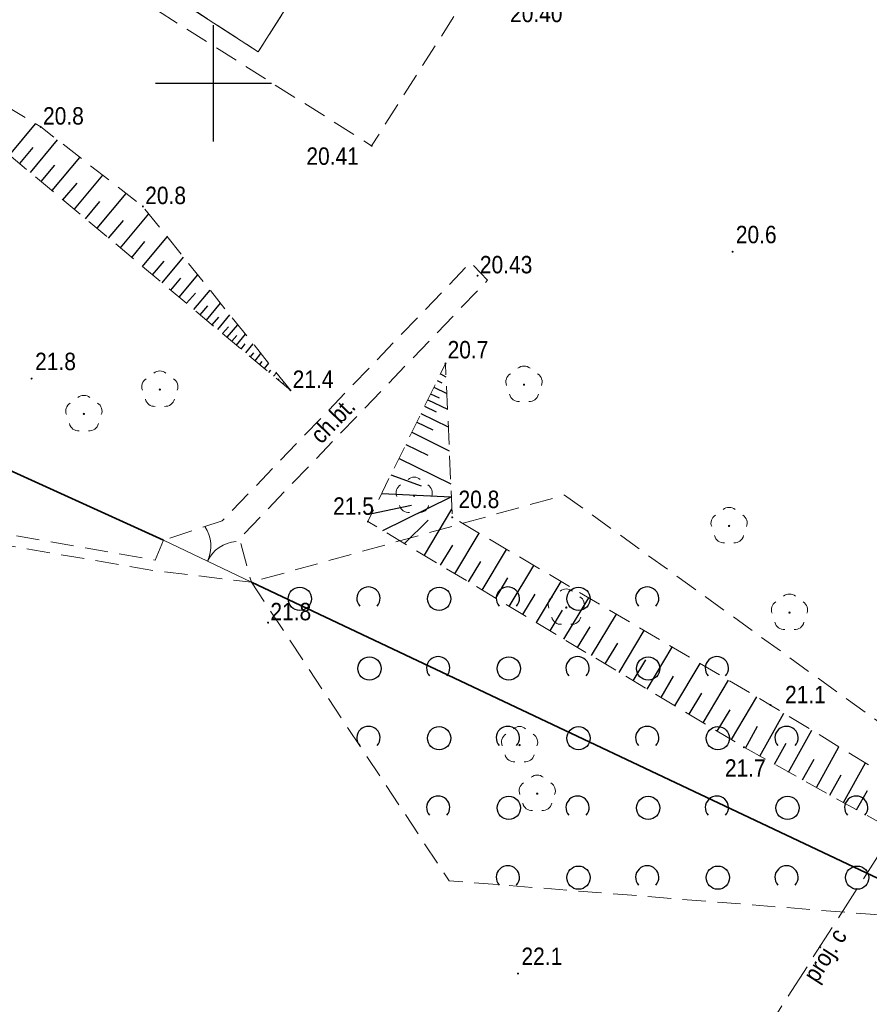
# Model space of a CAD drawing. Header units: metres. Extents: x 6530877 to 6534102, y 6042175 to 6045327.
# Tile 14 of 76: x 6532942 to 6532978, y 6044010 to 6044053. Entities that reach past the tile are written whole.
import ezdxf
from ezdxf.enums import TextEntityAlignment as Align

# ---------------------------------------------------------------- set-up
doc = ezdxf.new("R2010")
doc.units = ezdxf.units.M
doc.header["$MEASUREMENT"] = 0
for name, pattern in [('1.0_0.5', [1.5, 1, -0.5]), ('1.5_0.5', [2, 1.5, -0.5]), ('otob_500', [0])]:
    doc.linetypes.add(name, pattern=pattern)
doc.layers.get('0').update_dxf_attribs({"color": 2, "linetype": 'CONTINUOUS', "lineweight": 5})
for name, color, linetype in [('000 Inne (niezydentyfikowane)', 7, 'CONTINUOUS'), ('brama', 7, 'CONTINUOUS'), ('chodnik', 7, 'CONTINUOUS'), ('chodnik-Atr17', 7, 'CONTINUOUS'), ('drzewo liściaste', 7, 'CONTINUOUS'), ('inny obiekt komunikacyjny', 7, 'CONTINUOUS'), ('ogrodzenie trwałe', 7, 'CONTINUOUS'), ('pikieta naturalna', 7, 'CONTINUOUS'), ('pikieta naturalna-Atr2', 7, 'CONTINUOUS'), ('pikieta sztuczna', 7, 'CONTINUOUS'), ('pikieta sztuczna-Atr2', 7, 'CONTINUOUS'), ('przewód ciepłowniczy - ob. projektowany', 7, 'CONTINUOUS'), ('przewód ciepłowniczy - ob. projektowany-Atr1', 7, 'CONTINUOUS'), ('skarpa nieumocniona', 7, 'CONTINUOUS'), ('Wstawianie ramki sekcyjnej z opisem', 7, 'CONTINUOUS'), ('zadrzewienie  zakrzewienie', 7, 'CONTINUOUS')]:
    doc.layers.add(name, color=color, linetype=linetype)
doc.styles.get("Standard").update_dxf_attribs({"font": 'Working1250', "width": 0.75})
doc.linetypes.add('902-500', pattern='A,3.75,0,[1,ksztalty.shx,S=0.5,R=0,X=0,Y=0],3.75', length=7.5)

# ---------------------------------------------------------------- blocks, each defined once
blk = doc.blocks.new('OTZK1')
at = {"color": 0, "linetype": 'Continuous'}
blk.add_circle((0, 0), 0.5, dxfattribs=at)
blk = doc.blocks.new('OTZK2')
at = {"color": 0, "linetype": 'Continuous'}
blk.add_arc((0, 0), 0.5, 318.85, 221.162, dxfattribs=at)
blk = doc.blocks.new('PW01')
at = {"linetype": 'Continuous', "lineweight": 13}
h = blk.add_hatch(color=0, dxfattribs=at)
edge = h.paths.add_edge_path()
edge.add_arc((0, 0), 0.045, 0, 360)
blk = doc.blocks.new('OP021')
at = {"linetype": 'Continuous', "lineweight": 13}
h = blk.add_hatch(color=0, dxfattribs=at)
edge = h.paths.add_edge_path()
edge.add_arc((0, 0), 0.05, 0, 360)
at = {"color": 0, "linetype": 'Continuous', "lineweight": 13}
for centre, start, end in [((-0.38, 0.124), 121.308, 202.548), ((0, 0.4), 49.272, 130.728), ((0.38, 0.124), 337.452, 58.692), ((-0.235, -0.324), 193.221, 274.871), ((0.235, -0.324), 265.129, 346.779)]:
    blk.add_arc(centre, 0.4, start, end, dxfattribs=at)
blk = doc.blocks.new('OK02')
at = {"color": 0, "linetype": 'Continuous', "lineweight": 0}
for centre, start, end in [((-1.5, 0), 0, 60), ((1.5, 0), 120, 180)]:
    blk.add_arc(centre, 1.5, start, end, dxfattribs=at)
blk = doc.blocks.new('RAMKA500K')
at = {"color": 0}
for p, q in [((150, 47.5), (150, 52.5)), ((147.5, 50), (152.5, 50))]:
    blk.add_line(p, q, dxfattribs=at)

msp = doc.modelspace()

# ---------------------------------------------------------------- linework, layer by layer
at = {"layer": '000 Inne (niezydentyfikowane)', "color": 7, "linetype": 'Continuous', "lineweight": 25, "flags": 128}
for points in [[(6532941.21, 6044046.91), (6532942.33, 6044048.26)], [(6532942.12, 6044046.16), (6532943.29, 6044047.56)], [(6532941.66, 6044046.54), (6532942.24, 6044047.23)], [(6532943.05, 6044045.38), (6532944.25, 6044046.81)], [(6532942.58, 6044045.77), (6532943.17, 6044046.48)], [(6532944.01, 6044044.58), (6532945.23, 6044046.04)], [(6532943.52, 6044044.98), (6532944.13, 6044045.7)], [(6532944.99, 6044043.76), (6532946.24, 6044045.26)], [(6532944.49, 6044044.17), (6532945.11, 6044044.91)], [(6532945.99, 6044042.92), (6532947.22, 6044044.38)], [(6532945.48, 6044043.34), (6532946.12, 6044044.1)], [(6532946.95, 6044042.11), (6532948.01, 6044043.39)], [(6532946.48, 6044042.5), (6532947.05, 6044043.19)], [(6532947.79, 6044041.41), (6532948.71, 6044042.52)], [(6532947.38, 6044041.75), (6532947.88, 6044042.34)], [(6532948.52, 6044040.8), (6532949.32, 6044041.76)], [(6532948.16, 6044041.1), (6532948.6, 6044041.61)], [(6532948.84, 6044040.53), (6532949.22, 6044040.97)], [(6532949.15, 6044040.27), (6532949.85, 6044041.1)], [(6532949.43, 6044040.03), (6532949.76, 6044040.42)], [(6532949.7, 6044039.81), (6532950.3, 6044040.53)], [(6532949.95, 6044039.6), (6532950.23, 6044039.94)], [(6532950.18, 6044039.41), (6532950.7, 6044040.04)], [(6532950.39, 6044039.23), (6532950.64, 6044039.52)], [(6532950.59, 6044039.07), (6532951.05, 6044039.61)], [(6532950.79, 6044038.9), (6532951, 6044039.15)], [(6532950.99, 6044038.73), (6532951.38, 6044039.2)], [(6532951.19, 6044038.56), (6532951.37, 6044038.78)], [(6532951.39, 6044038.4), (6532951.71, 6044038.78)], [(6532951.59, 6044038.23), (6532951.73, 6044038.4)], [(6532951.79, 6044038.06), (6532952.04, 6044038.37)], [(6532951.99, 6044037.9), (6532952.1, 6044038.03)], [(6532952.19, 6044037.73), (6532952.38, 6044037.95)], [(6532952.39, 6044037.56), (6532952.47, 6044037.65)], [(6532952.59, 6044037.39), (6532952.71, 6044037.54)], [(6532959.77, 6044037.49), (6532960.01, 6044037.37)], [(6532952.79, 6044037.23), (6532952.83, 6044037.28)], [(6532952.99, 6044037.06), (6532953.04, 6044037.12)], [(6532959.63, 6044037.21), (6532959.83, 6044037.11)], [(6532953.19, 6044036.89), (6532953.2, 6044036.91)], [(6532959.35, 6044036.63), (6532959.71, 6044036.46)], [(6532959.49, 6044036.92), (6532960.05, 6044036.65)], [(6532959.09, 6044036.11), (6532959.59, 6044035.86)], [(6532959.23, 6044036.38), (6532960.08, 6044035.97)], [(6532958.93, 6044035.79), (6532960.11, 6044035.21)], [(6532958.75, 6044035.42), (6532959.44, 6044035.08)], [(6532958.54, 6044034.98), (6532960.15, 6044034.18)], [(6532958.28, 6044034.46), (6532959.23, 6044034)], [(6532957.99, 6044033.86), (6532960.22, 6044032.76)], [(6532957.64, 6044033.15), (6532958.94, 6044032.68)], [(6532957.25, 6044032.35), (6532960.24, 6044032.2)], [(6532957.29, 6044030.76), (6532960.24, 6044032.2)], [(6532956.82, 6044031.48), (6532958.53, 6044031.84)], [(6532959.08, 6044029.69), (6532960.26, 6044031.67)], [(6532958.23, 6044030.19), (6532959.24, 6044031.2)], [(6532960.39, 6044028.89), (6532961.44, 6044030.64)], [(6532959.78, 6044029.26), (6532960.3, 6044030.13)], [(6532961.57, 6044028.19), (6532962.62, 6044029.94)], [(6532960.98, 6044028.54), (6532961.51, 6044029.42)], [(6532962.73, 6044027.49), (6532963.79, 6044029.25)], [(6532962.15, 6044027.84), (6532962.68, 6044028.72)], [(6532963.91, 6044026.79), (6532964.97, 6044028.56)], [(6532963.32, 6044027.14), (6532963.85, 6044028.02)], [(6532965.09, 6044026.08), (6532966.16, 6044027.86)], [(6532964.5, 6044026.43), (6532965.03, 6044027.32)], [(6532966.28, 6044025.37), (6532967.35, 6044027.15)], [(6532965.68, 6044025.72), (6532966.22, 6044026.61)], [(6532967.47, 6044024.65), (6532968.55, 6044026.45)], [(6532966.87, 6044025.01), (6532967.41, 6044025.91)], [(6532968.67, 6044023.93), (6532969.75, 6044025.74)], [(6532968.07, 6044024.29), (6532968.61, 6044025.19)], [(6532969.87, 6044023.21), (6532970.96, 6044025.03)], [(6532969.27, 6044023.57), (6532969.81, 6044024.48)], [(6532971.08, 6044022.48), (6532972.18, 6044024.31)], [(6532970.48, 6044022.85), (6532971.02, 6044023.76)], [(6532972.3, 6044021.76), (6532973.4, 6044023.59)], [(6532971.69, 6044022.12), (6532972.24, 6044023.04)], [(6532973.53, 6044021.04), (6532974.56, 6044022.89)], [(6532972.91, 6044021.39), (6532973.43, 6044022.33)], [(6532974.76, 6044020.36), (6532975.76, 6044022.16)], [(6532974.15, 6044020.7), (6532974.66, 6044021.61)], [(6532975.96, 6044019.7), (6532976.93, 6044021.45)], [(6532975.36, 6044020.03), (6532975.86, 6044020.91)], [(6532977.12, 6044019.05), (6532978.07, 6044020.75)], [(6532976.54, 6044019.37), (6532977.02, 6044020.24)], [(6532977.69, 6044018.73), (6532978.16, 6044019.57)]]:
    msp.add_lwpolyline(points, dxfattribs=at)
at = {"layer": 'brama', "color": 7, "linetype": 'otob_500', "lineweight": 18, "flags": 128}
msp.add_lwpolyline([(6532947.85, 6044030.34), (6532951.63, 6044028.53)], dxfattribs=at)
at = {"layer": 'chodnik', "color": 7, "linetype": '1.0_0.5', "lineweight": 18, "flags": 128}
for points in [[(6532957.97, 6044054.77), (6532955.2, 6044056.52), (6532951.93, 6044051.35), (6532947.38, 6044054.3), (6532947.15, 6044053.93), (6532946.91, 6044053.55), (6532956.81, 6044047.31), (6532961.13, 6044054.11), (6532962.49, 6044053.25), (6532967.9, 6044061.79), (6532966.5, 6044062.67), (6532970.11, 6044068.41), (6532977.34, 6044063.72), (6532978.98, 6044066.32), (6532971.78, 6044070.92), (6532974.9, 6044076.02), (6532976.24, 6044075.17), (6532981.64, 6044083.63), (6532980.29, 6044084.49), (6532988.25, 6044097.03), (6532995.72, 6044092.38), (6532997.88, 6044095.87), (6532997.63, 6044096.03), (6532987.8, 6044102.03), (6532985.65, 6044098.63)], [(6532947.85, 6044030.34), (6532947.49, 6044029.48), (6532927.66, 6044032.94), (6532927.4, 6044034.86), (6532923.15, 6044034.53), (6532923.08, 6044038.08), (6532921.22, 6044038.04), (6532921.3, 6044033.42), (6532924.04, 6044033.01), (6532925.35, 6044032.1), (6532927.77, 6044032.39), (6532947.39, 6044029.04), (6532951.63, 6044028.53), (6532951.12, 6044030.41), (6532961.8, 6044041.52), (6532961.07, 6044042.29), (6532950.38, 6044031.17)]]:
    msp.add_lwpolyline(points, close=True, dxfattribs=at)
at = {"layer": 'inny obiekt komunikacyjny', "color": 7, "linetype": 'Continuous', "lineweight": 18, "flags": 128}
msp.add_lwpolyline([(6532950.61, 6044059.43), (6532947.38, 6044054.3), (6532951.93, 6044051.35), (6532955.2, 6044056.52)], close=True, dxfattribs=at)
at = {"layer": 'ogrodzenie trwałe', "color": 7, "linetype": '902-500', "lineweight": 35, "flags": 128}
for points in [[(6532947.85, 6044030.34), (6532933.31, 6044036.94), (6532913.21, 6044046.26)], [(6532951.63, 6044028.53), (6532982.6, 6044013.9), (6532996, 6044007.73)]]:
    msp.add_lwpolyline(points, dxfattribs=at)
at = {"layer": 'przewód ciepłowniczy - ob. projektowany', "color": 212, "linetype": '1.5_0.5', "lineweight": 18, "flags": 128}
msp.add_lwpolyline([(6533034.26, 6044093.78), (6533035.75, 6044096.13), (6533039.09, 6044093.93), (6533036.62, 6044090.04), (6533030.99, 6044081.1), (6533025.14, 6044084.81), (6533001.65, 6044048.03), (6532999.26, 6044049.54), (6532997.65, 6044047), (6533000.36, 6044045.25), (6532983.91, 6044019.4), (6532981.36, 6044021.03), (6532963.15, 6043992.64), (6532959.4, 6043995), (6532955.13, 6043997.41), (6532948.9, 6043986.51), (6532952.7, 6043984.45), (6532935.18, 6043951.11), (6532928.34, 6043938.1), (6532930.6, 6043936.93), (6532929.54, 6043934.88), (6532927.29, 6043936.02), (6532906.92, 6043897.01), (6532909.21, 6043895.77), (6532902.51, 6043882.97), (6532891.77, 6043888.56)], dxfattribs=at)
at = {"layer": 'skarpa nieumocniona', "color": 7, "linetype": '1.0_0.5', "lineweight": 18, "flags": 128}
for points in [[(6532953.31, 6044036.79), (6532946.96, 6044044.7), (6532942.56, 6044048.12), (6532930.69, 6044055.26), (6532930.48, 6044059.94), (6532922.83, 6044065.41), (6532922.02, 6044069.1), (6532920.57, 6044069.37), (6532919.75, 6044066.82), (6532923.27, 6044063.66), (6532928.22, 6044059.48), (6532928.96, 6044053.9), (6532941.18, 6044046.94)], [(6532953.31, 6044036.79), (6532946.96, 6044044.7), (6532942.56, 6044048.12), (6532930.69, 6044055.26), (6532930.48, 6044059.94), (6532922.83, 6044065.41), (6532922.02, 6044069.1), (6532920.57, 6044069.37), (6532919.75, 6044066.82), (6532923.27, 6044063.66), (6532928.22, 6044059.48), (6532928.96, 6044053.9), (6532941.18, 6044046.94)], [(6532990.77, 6044012.48), (6532983.96, 6044017.16), (6532973.99, 6044023.24), (6532960.28, 6044031.32), (6532959.99, 6044037.94), (6532956.65, 6044031.14), (6532972.84, 6044021.43), (6532982.74, 6044015.93)], [(6532990.77, 6044012.48), (6532983.96, 6044017.16), (6532973.99, 6044023.24), (6532960.28, 6044031.32), (6532959.99, 6044037.94), (6532956.65, 6044031.14), (6532972.84, 6044021.43), (6532982.74, 6044015.93)]]:
    msp.add_lwpolyline(points, close=True, dxfattribs=at)
at = {"layer": 'Wstawianie ramki sekcyjnej z opisem', "color": 7, "linetype": 'Continuous', "lineweight": 13, "flags": 128}
for points in [[(6532950, 6044047.5), (6532950, 6044052.5)], [(6532947.5, 6044050), (6532952.5, 6044050)]]:
    msp.add_lwpolyline(points, dxfattribs=at)
at = {"layer": 'zadrzewienie  zakrzewienie', "color": 7, "linetype": '1.0_0.5', "lineweight": 18, "flags": 128}
msp.add_lwpolyline([(6532951.63, 6044028.53), (6532960.15, 6044015.68), (6532982.6, 6044013.9), (6532996, 6044007.73), (6532993.47, 6044011.81), (6532965.12, 6044032.28)], close=True, dxfattribs=at)

# ---------------------------------------------------------------- block references
at = {"layer": 'brama', "color": 7, "linetype": 'Continuous', "lineweight": 18, "rotation": 334.413}
msp.add_blockref('OK02', (6532949.74, 6044029.435), dxfattribs=at)
at = {"layer": 'drzewo liściaste', "color": 94, "linetype": 'Continuous', "lineweight": 18}
for p in [(6532963.37, 6044037.03), (6532947.69, 6044036.82), (6532944.42, 6044035.77), (6532958.64, 6044032.25), (6532972.2, 6044030.95), (6532965.19, 6044027.44), (6532974.8, 6044027.22), (6532963.18, 6044021.52), (6532963.94, 6044019.43)]:
    msp.add_blockref('OP021', p, dxfattribs=at)
at = {"layer": 'pikieta naturalna', "color": 7, "linetype": 'Continuous', "lineweight": 13}
for p in [(6532942.56, 6044048.12), (6532946.96, 6044044.7), (6532972.35, 6044042.75), (6532959.99, 6044037.94), (6532942.17, 6044037.29), (6532953.31, 6044036.79), (6532956.65, 6044031.14), (6532960.28, 6044031.32), (6532952.35, 6044026.79), (6532973.99, 6044023.24), (6532972.84, 6044021.43), (6532963.11, 6044011.69)]:
    msp.add_blockref('PW01', p, dxfattribs=at)
at = {"layer": 'pikieta sztuczna', "color": 7, "linetype": 'Continuous', "lineweight": 13}
for p in [(6532956.81, 6044047.31), (6532961.37, 6044041.72)]:
    msp.add_blockref('PW01', p, dxfattribs=at)
at = {"layer": 'Wstawianie ramki sekcyjnej z opisem', "color": 7, "linetype": 'Continuous', "lineweight": 13}
msp.add_blockref('RAMKA500K', (6532800, 6044000), dxfattribs=at)
at = {"layer": 'zadrzewienie  zakrzewienie', "color": 7, "linetype": 'Continuous', "lineweight": 18}
for name, p in [('OTZK1', (6532953.716, 6044027.816)), ('OTZK2', (6532956.674, 6044027.827)), ('OTZK1', (6532959.716, 6044027.816)), ('OTZK2', (6532962.674, 6044027.827)), ('OTZK1', (6532965.716, 6044027.816)), ('OTZK2', (6532968.674, 6044027.827)), ('OTZK1', (6532956.716, 6044024.816)), ('OTZK2', (6532959.674, 6044024.827)), ('OTZK1', (6532962.716, 6044024.816)), ('OTZK2', (6532965.674, 6044024.827)), ('OTZK1', (6532968.716, 6044024.816)), ('OTZK2', (6532971.674, 6044024.827)), ('OTZK2', (6532956.674, 6044021.827)), ('OTZK1', (6532959.716, 6044021.816)), ('OTZK2', (6532962.674, 6044021.827)), ('OTZK1', (6532965.716, 6044021.816)), ('OTZK2', (6532968.674, 6044021.827)), ('OTZK1', (6532971.716, 6044021.816)), ('OTZK2', (6532974.674, 6044021.827)), ('OTZK2', (6532959.674, 6044018.827)), ('OTZK1', (6532962.716, 6044018.816)), ('OTZK2', (6532965.674, 6044018.827)), ('OTZK1', (6532968.716, 6044018.816)), ('OTZK2', (6532971.674, 6044018.827)), ('OTZK1', (6532974.716, 6044018.816)), ('OTZK2', (6532977.674, 6044018.827)), ('OTZK2', (6532962.674, 6044015.827)), ('OTZK1', (6532965.716, 6044015.816)), ('OTZK2', (6532968.674, 6044015.827)), ('OTZK1', (6532971.716, 6044015.816)), ('OTZK2', (6532974.674, 6044015.827)), ('OTZK1', (6532977.716, 6044015.816))]:
    msp.add_blockref(name, p, dxfattribs=at)

# ---------------------------------------------------------------- texts
at = {"layer": 'chodnik-Atr17', "color": 7, "width": 0.9}
msp.add_text('ch.bt.', height=0.75, rotation=46.13, dxfattribs=at).set_placement((6532954.64, 6044034.44))
at = {"layer": 'pikieta naturalna-Atr2', "color": 7, "width": 0.9}
for s, p in [('20.8', (6532942.66, 6044048.22)), ('20.8', (6532947.06, 6044044.8)), ('21.4', (6532953.41, 6044036.89)), ('21.8', (6532952.45, 6044026.89))]:
    msp.add_text(s, height=0.75, dxfattribs=at).set_placement(p)
for s, p in [('20.6', (6532972.49, 6044042.89)), ('21.8', (6532942.32, 6044037.43)), ('22.1', (6532963.26, 6044011.83))]:
    msp.add_text(s, height=0.75, dxfattribs=at).set_placement(p, align=Align.BOTTOM_LEFT)
for s, p in [('20.7', (6532960.08, 6044038.91)), ('20.8', (6532960.55, 6044032.47)), ('21.5', (6532955.15, 6044032.18)), ('21.1', (6532974.61, 6044024.07)), ('21.7', (6532972.02, 6044020.91))]:
    msp.add_text(s, height=0.75, dxfattribs=at).set_placement(p, align=Align.TOP_LEFT)
at = {"layer": 'pikieta sztuczna-Atr2', "color": 7, "width": 0.9}
for s, p in [('20.40', (6532962.77, 6044053.38)), ('20.41', (6532954, 6044047.24))]:
    msp.add_text(s, height=0.75, dxfattribs=at).set_placement(p, align=Align.TOP_LEFT)
msp.add_text('20.43', height=0.75, dxfattribs=at).set_placement((6532961.47, 6044041.82))
at = {"layer": 'przewód ciepłowniczy - ob. projektowany-Atr1', "color": 212, "width": 0.9}
msp.add_text('proj. c', height=0.75, rotation=57.323, dxfattribs=at).set_placement((6532975.35, 6044011.65), align=Align.TOP_LEFT)

doc.saveas('drawing.dxf')
